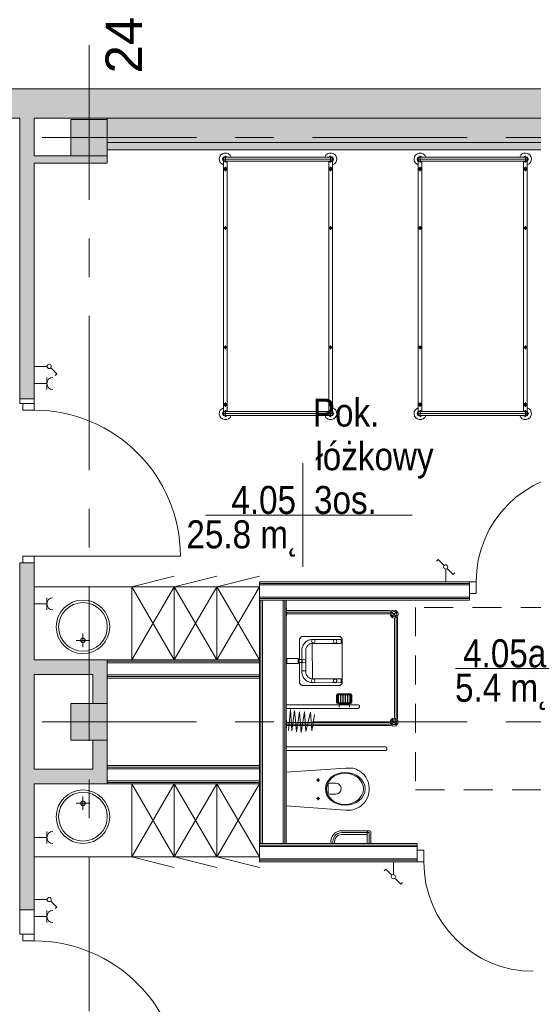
# Model space of a CAD drawing. Header units: centimetres. Extents: x -2424 to 1783, y 5 to 2907.
# Tile 98 of 99: x 530 to 952, y 2096 to 2905. Entities that reach past the tile are written whole.
import ezdxf

# ---------------------------------------------------------------- set-up
doc = ezdxf.new("R2010")
doc.units = ezdxf.units.CM
doc.linetypes.add('Oś', pattern=[222.25, 127, -31.75, 31.75, -31.75])
doc.linetypes.add('Ponad', pattern=[39.688, 23.813, -15.875])
for name, color, linetype, lineweight in [('A-AREA-IDEN', 2, 'Continuous', 13), ('A-DETL-GENF', 92, 'Continuous', 9), ('A-DETL-MEDM', 33, 'Continuous', 13), ('A-DOOR', 31, 'Continuous', 13), ('A-FLOR-OVHD', 1, 'Ponad', 9), ('A-WALL', 113, 'Continuous', 13), ('A-WALL-FNSH', 113, 'Continuous', 13), ('E-ELEC-EQPM', 71, 'Continuous', 9), ('I-FURN', 30, 'Continuous', 9), ('P-SANR-FIXT', 6, 'Continuous', 9), ('S-COLS', 52, 'Continuous', 13), ('S-GRID', 1, 'Continuous', 13), ('S-GRID-IDEN', 1, 'Continuous', 13)]:
    doc.layers.add(name, color=color, linetype=linetype, lineweight=lineweight)
doc.layers.add('A-WALL-PATT', color=111, linetype='Continuous', lineweight=13, plot=False)
doc.styles.add('Arial_11', font='arial.ttf', dxfattribs={"width": 0.85, "height": 23})
doc.styles.add('Arial_7', font='arial.ttf', dxfattribs={"height": 30})

msp = doc.modelspace()

# ---------------------------------------------------------------- hatches: boundary and pattern name
at = {"layer": 'S-COLS', "lineweight": 9}
for points in [[(602.38, 2793.33), (602.38, 2823.33), (572.38, 2823.33), (572.38, 2793.33)], [(602.38, 2313.33), (602.38, 2343.33), (572.38, 2343.33), (572.38, 2313.33)]]:
    msp.add_hatch(color=251, dxfattribs=at).paths.add_polyline_path(points, flags=0)

# ---------------------------------------------------------------- linework, layer by layer
at = {"layer": 'A-AREA-IDEN', "color": 251, "lineweight": 9}
for p, q in [((762.93, 2540.75), (762.93, 2498.25)), ((772.69, 2498.25), (682.93, 2498.25)), ((682.93, 2498.25), (852.93, 2498.25)), ((762.93, 2498.25), (762.93, 2455.75)), ((978.24, 2372.23), (888.48, 2372.23))]:
    msp.add_line(p, q, dxfattribs=at)
at = {"layer": 'A-DETL-GENF', "color": 251, "lineweight": 9}
for p, q in [((542.38, 2589.83), (532.88, 2589.83)), ((532.88, 2589.83), (532.88, 2584.33)), ((542.38, 2584.33), (542.38, 2589.83)), ((532.88, 2584.33), (542.38, 2584.33)), ((542.38, 2464.33), (532.88, 2464.33)), ((532.88, 2464.33), (532.88, 2458.83)), ((542.38, 2458.83), (542.38, 2464.33)), ((532.88, 2458.83), (542.38, 2458.83)), ((899.88, 2443.33), (899.88, 2433.83)), ((905.38, 2443.33), (899.88, 2443.33)), ((905.38, 2433.83), (905.38, 2443.33)), ((899.88, 2433.83), (905.38, 2433.83)), ((856.88, 2222.83), (862.38, 2222.83)), ((856.88, 2213.33), (856.88, 2222.83)), ((862.38, 2222.83), (862.38, 2213.33)), ((862.38, 2213.33), (856.88, 2213.33)), ((542.38, 2153.83), (532.88, 2153.83)), ((532.88, 2153.83), (532.88, 2148.33)), ((542.38, 2148.33), (542.38, 2153.83)), ((532.88, 2148.33), (542.38, 2148.33))]:
    msp.add_line(p, q, dxfattribs=at)
at = {"layer": 'A-DETL-MEDM', "color": 251, "lineweight": 9}
for p, q in [((542.38, 2589.83), (532.88, 2589.83)), ((532.88, 2589.83), (532.88, 2584.33)), ((542.38, 2584.33), (542.38, 2589.83)), ((532.88, 2584.33), (542.38, 2584.33)), ((532.88, 2464.33), (542.38, 2464.33)), ((532.88, 2458.83), (532.88, 2464.33)), ((542.38, 2464.33), (542.38, 2458.83)), ((542.38, 2458.83), (532.88, 2458.83)), ((905.38, 2443.33), (899.88, 2443.33)), ((899.88, 2443.33), (899.88, 2433.83)), ((905.38, 2433.83), (905.38, 2443.33)), ((899.88, 2433.83), (905.38, 2433.83)), ((856.88, 2213.33), (856.88, 2222.83)), ((856.88, 2222.83), (862.38, 2222.83)), ((862.38, 2222.83), (862.38, 2213.33)), ((862.38, 2213.33), (856.88, 2213.33)), ((542.38, 2153.83), (532.88, 2153.83)), ((532.88, 2153.83), (532.88, 2148.33)), ((542.38, 2148.33), (542.38, 2153.83)), ((532.88, 2148.33), (542.38, 2148.33))]:
    msp.add_line(p, q, dxfattribs=at)
at = {"layer": 'A-DOOR', "color": 251, "lineweight": 9}
msp.add_line((542.38, 2464.33), (662.38, 2464.33), dxfattribs=at)
for centre, radius, start, end in [((542.38, 2464.33), 120, 0, 90), ((995.38, 2443.33), 90, 90, 180), ((952.38, 2213.33), 90, 180, 270), ((542.38, 2028.33), 120, 0, 90)]:
    msp.add_arc(centre, radius, start, end, dxfattribs=at)
at = {"layer": 'A-FLOR-OVHD', "color": 251, "lineweight": 9}
for p, q in [((1005.64, 2422.38), (855.64, 2422.38)), ((855.64, 2422.38), (855.64, 2272.38)), ((855.64, 2272.38), (1005.64, 2272.38))]:
    msp.add_line(p, q, dxfattribs=at)
at = {"layer": 'A-WALL', "color": 251, "lineweight": 9}
for p, q in [((1227.38, 2848.33), (-332.62, 2848.33)), ((507.38, 2824.33), (530.38, 2824.33)), ((530.38, 2593.83), (530.38, 2824.33)), ((542.38, 2793.33), (542.38, 2824.33)), ((1203.38, 2824.33), (542.38, 2824.33)), ((602.38, 2824.33), (602.38, 2823.33)), ((602.38, 2804.33), (1172.38, 2804.33)), ((572.38, 2793.33), (542.38, 2793.33)), ((602.38, 2798.33), (1172.38, 2798.33)), ((602.38, 2787.33), (602.38, 2793.33)), ((542.38, 2593.83), (542.38, 2787.33)), ((542.38, 2787.33), (602.38, 2787.33)), ((530.38, 2593.83), (542.38, 2593.83)), ((530.38, 2593.83), (530.38, 2589.83)), ((530.38, 2589.83), (532.88, 2589.83)), ((542.38, 2589.83), (542.38, 2593.83)), ((530.38, 2458.83), (530.38, 2173.83)), ((532.88, 2458.83), (530.38, 2458.83)), ((542.38, 2379.33), (542.38, 2458.83)), ((899.88, 2442.08), (727.38, 2442.08)), ((727.38, 2440.83), (727.38, 2430.83)), ((899.88, 2440.83), (727.38, 2440.83)), ((899.88, 2430.83), (727.38, 2430.83)), ((899.88, 2429.58), (727.38, 2429.58)), ((728.63, 2228.33), (728.63, 2428.33)), ((746.88, 2428.33), (729.88, 2428.33)), ((729.88, 2228.33), (729.88, 2428.33)), ((746.88, 2228.33), (746.88, 2428.33)), ((748.13, 2228.33), (748.13, 2428.33)), ((899.88, 2430.83), (899.88, 2433.83)), ((602.38, 2379.33), (542.38, 2379.33)), ((602.38, 2343.33), (602.38, 2379.33)), ((727.38, 2378.08), (602.38, 2378.08)), ((602.38, 2376.83), (602.38, 2366.83)), ((727.38, 2376.83), (602.38, 2376.83)), ((727.38, 2366.83), (727.38, 2376.83)), ((542.38, 2289.33), (542.38, 2367.33)), ((542.38, 2367.33), (590.38, 2367.33)), ((590.38, 2367.33), (590.38, 2343.33)), ((727.38, 2366.83), (602.38, 2366.83)), ((727.38, 2365.58), (602.38, 2365.58)), ((590.38, 2313.33), (590.38, 2289.33)), ((602.38, 2277.33), (602.38, 2313.33)), ((727.38, 2291.08), (602.38, 2291.08)), ((602.38, 2289.83), (602.38, 2279.83)), ((727.38, 2289.83), (602.38, 2289.83)), ((727.38, 2279.83), (727.38, 2289.83)), ((590.38, 2289.33), (542.38, 2289.33)), ((542.38, 2173.83), (542.38, 2277.33)), ((542.38, 2277.33), (602.38, 2277.33)), ((727.38, 2279.83), (602.38, 2279.83)), ((727.38, 2278.58), (602.38, 2278.58)), ((727.38, 2227.08), (856.88, 2227.08)), ((727.38, 2225.83), (727.38, 2215.83)), ((727.38, 2225.83), (856.88, 2225.83)), ((729.88, 2228.33), (746.88, 2228.33)), ((856.88, 2222.83), (856.88, 2225.83)), ((727.38, 2215.83), (856.88, 2215.83)), ((727.38, 2214.58), (856.88, 2214.58)), ((530.38, 2173.83), (542.38, 2173.83)), ((530.38, 2173.83), (530.38, 2153.83)), ((542.38, 2153.83), (542.38, 2173.83)), ((530.38, 2153.83), (532.88, 2153.83))]:
    msp.add_line(p, q, dxfattribs=at)
at = {"layer": 'A-WALL-FNSH', "color": 251, "lineweight": 9}
for p, q in [((899.88, 2443.33), (727.38, 2443.33)), ((727.38, 2443.33), (727.38, 2440.83)), ((727.38, 2430.83), (727.38, 2225.83)), ((729.88, 2428.33), (727.38, 2428.33)), ((746.88, 2428.33), (899.88, 2428.33)), ((749.38, 2228.33), (749.38, 2428.33)), ((899.88, 2428.33), (899.88, 2430.83)), ((727.38, 2379.33), (602.38, 2379.33)), ((602.38, 2379.33), (602.38, 2376.83)), ((602.38, 2366.83), (602.38, 2364.33)), ((602.38, 2364.33), (727.38, 2364.33)), ((727.38, 2292.33), (602.38, 2292.33)), ((602.38, 2277.33), (727.38, 2277.33)), ((727.38, 2228.33), (856.88, 2228.33)), ((856.88, 2225.83), (856.88, 2228.33)), ((727.38, 2215.83), (727.38, 2213.33)), ((727.38, 2213.33), (856.88, 2213.33))]:
    msp.add_line(p, q, dxfattribs=at)
at = {"layer": 'A-WALL-PATT', "color": 251, "linetype": 'Continuous', "lineweight": 9, "extrusion": (0, 0, -1)}
for points in [[(-507.38, 2824.33), (-542.38, 2848.33), (-507.38, 2848.33)], [(-542.38, 2848.33), (-507.38, 2824.33), (-530.38, 2824.33)], [(-542.38, 2848.33), (-530.38, 2824.33), (-542.38, 2824.33)], [(-542.38, 2824.33), (-1227.38, 2848.33), (-542.38, 2848.33)], [(-1227.38, 2848.33), (-542.38, 2824.33), (-736.45, 2824.33)], [(-1227.38, 2848.33), (-736.45, 2824.33), (-1203.38, 2824.33)], [(-530.38, 2815.31), (-542.38, 2811.56), (-530.38, 2824.33)], [(-530.38, 2824.33), (-542.38, 2811.56), (-542.38, 2824.33)], [(-602.38, 2804.33), (-1172.38, 2824.33), (-602.38, 2824.33)], [(-1172.38, 2824.33), (-602.38, 2804.33), (-736.45, 2804.33)], [(-1172.38, 2824.33), (-736.45, 2804.33), (-1172.38, 2804.33)], [(-542.38, 2811.56), (-530.38, 2815.31), (-530.38, 2811.56)], [(-530.38, 2593.83), (-542.38, 2811.56), (-530.38, 2811.56)], [(-542.38, 2811.56), (-530.38, 2593.83), (-542.38, 2593.83)], [(-736.45, 2798.33), (-602.38, 2804.33), (-602.38, 2798.33)], [(-602.38, 2804.33), (-736.45, 2798.33), (-1172.38, 2804.33)], [(-1172.38, 2804.33), (-736.45, 2798.33), (-1172.38, 2798.33)], [(-572.38, 2787.33), (-542.38, 2793.33), (-542.38, 2787.33)], [(-542.38, 2793.33), (-572.38, 2787.33), (-602.38, 2793.33)], [(-602.38, 2793.33), (-572.38, 2787.33), (-602.38, 2787.33)], [(-530.38, 2173.83), (-542.38, 2458.83), (-530.38, 2458.83)], [(-542.38, 2458.83), (-530.38, 2173.83), (-542.38, 2173.83)], [(-542.38, 2367.33), (-602.38, 2379.33), (-542.38, 2379.33)], [(-602.38, 2379.33), (-542.38, 2367.33), (-590.38, 2367.33)], [(-602.38, 2379.33), (-590.38, 2367.33), (-602.38, 2367.33)], [(-590.38, 2343.33), (-602.38, 2367.33), (-590.38, 2367.33)], [(-602.38, 2367.33), (-590.38, 2343.33), (-602.38, 2343.33)], [(-602.38, 2277.33), (-590.38, 2313.33), (-590.38, 2277.33)], [(-590.38, 2313.33), (-602.38, 2277.33), (-602.38, 2313.33)], [(-590.38, 2277.33), (-542.38, 2289.33), (-542.38, 2277.33)], [(-542.38, 2289.33), (-590.38, 2277.33), (-590.38, 2289.33)]]:
    msp.add_solid(points, dxfattribs=at)
at = {"layer": 'E-ELEC-EQPM', "color": 251, "lineweight": 9}
for p, q in [((552.88, 2620.33), (542.38, 2620.33)), ((555.86, 2619.09), (560.81, 2614.15)), ((560.81, 2614.15), (559.49, 2612.83)), ((552.71, 2606.33), (542.38, 2606.33)), ((552.71, 2601.33), (552.71, 2611.33)), ((874.2, 2461.75), (872.89, 2460.44)), ((879.14, 2456.81), (874.2, 2461.75)), ((880.38, 2453.83), (880.38, 2443.33)), ((881.61, 2454.34), (886.56, 2449.39)), ((886.56, 2449.39), (887.87, 2450.7)), ((552.71, 2430.33), (552.71, 2420.33)), ((552.71, 2425.33), (542.38, 2425.33)), ((552.71, 2233.33), (542.38, 2233.33)), ((552.71, 2238.33), (552.71, 2228.33)), ((837.38, 2202.83), (837.38, 2213.33)), ((831.2, 2207.26), (829.89, 2205.95)), ((836.14, 2202.31), (831.2, 2207.26)), ((838.61, 2199.84), (843.56, 2194.9)), ((843.56, 2194.9), (844.87, 2196.21)), ((552.88, 2182.33), (542.38, 2182.33)), ((555.86, 2181.09), (560.81, 2176.15)), ((560.81, 2176.15), (559.49, 2174.83)), ((552.71, 2168.33), (542.38, 2168.33)), ((552.71, 2163.33), (552.71, 2173.33))]:
    msp.add_line(p, q, dxfattribs=at)
for centre in [(554.62, 2620.33), (880.38, 2455.57), (837.38, 2201.08), (554.62, 2182.33)]:
    msp.add_circle(centre, 1.75, dxfattribs=at)
for centre in [(557.71, 2606.33), (557.71, 2425.33), (557.71, 2233.33), (557.71, 2168.33)]:
    msp.add_arc(centre, 5, 90, 270, dxfattribs=at)
at = {"layer": 'I-FURN', "color": 251, "lineweight": 9}
for p, q in [((699.38, 2787.9), (699.38, 2793.35)), ((785.88, 2792.33), (699.38, 2792.33)), ((785.88, 2787.9), (785.88, 2793.35)), ((859.38, 2787.9), (859.38, 2793.35)), ((945.88, 2792.33), (859.38, 2792.33)), ((945.88, 2787.9), (945.88, 2793.35)), ((788.6, 2790.63), (696.65, 2790.63)), ((697.88, 2788.98), (697.88, 2583.27)), ((785.88, 2788.93), (699.38, 2788.93)), ((699.38, 2780.73), (699.38, 2784.23)), ((700.88, 2583.27), (700.88, 2788.93)), ((784.38, 2583.33), (784.38, 2788.98)), ((785.88, 2780.73), (785.88, 2784.23)), ((787.38, 2788.98), (787.38, 2583.27)), ((948.6, 2790.63), (856.65, 2790.63)), ((857.88, 2788.98), (857.88, 2583.27)), ((945.88, 2788.93), (859.38, 2788.93)), ((859.38, 2780.73), (859.38, 2784.23)), ((860.88, 2583.27), (860.88, 2788.93)), ((944.38, 2583.33), (944.38, 2788.98)), ((945.88, 2780.73), (945.88, 2784.23)), ((947.38, 2788.98), (947.38, 2583.27)), ((697.63, 2782.48), (701.13, 2782.48)), ((787.63, 2782.48), (784.13, 2782.48)), ((857.63, 2782.48), (861.13, 2782.48)), ((947.63, 2782.48), (944.13, 2782.48)), ((699.38, 2735.57), (699.38, 2732.57)), ((785.88, 2735.57), (785.88, 2732.57)), ((859.38, 2735.57), (859.38, 2732.57)), ((945.88, 2735.57), (945.88, 2732.57)), ((697.88, 2734.07), (700.88, 2734.07)), ((787.38, 2734.07), (784.38, 2734.07)), ((857.88, 2734.07), (860.88, 2734.07)), ((947.38, 2734.07), (944.38, 2734.07)), ((699.38, 2637.57), (699.38, 2634.57)), ((785.88, 2637.57), (785.88, 2634.57)), ((859.38, 2637.57), (859.38, 2634.57)), ((945.88, 2637.57), (945.88, 2634.57)), ((697.88, 2636.07), (700.88, 2636.07)), ((787.38, 2636.07), (784.38, 2636.07)), ((857.88, 2636.07), (860.88, 2636.07)), ((947.38, 2636.07), (944.38, 2636.07)), ((697.63, 2588.95), (701.13, 2588.95)), ((699.38, 2590.7), (699.38, 2587.2)), ((787.63, 2588.95), (784.13, 2588.95)), ((785.88, 2590.7), (785.88, 2587.2)), ((857.63, 2588.95), (861.13, 2588.95)), ((859.38, 2590.7), (859.38, 2587.2)), ((947.63, 2588.95), (944.13, 2588.95)), ((945.88, 2590.7), (945.88, 2587.2)), ((696.65, 2581.63), (788.6, 2581.63)), ((699.38, 2584.35), (699.38, 2578.9)), ((785.88, 2583.33), (699.38, 2583.33)), ((785.88, 2584.35), (785.88, 2578.9)), ((856.65, 2581.63), (948.6, 2581.63)), ((859.38, 2584.35), (859.38, 2578.9)), ((945.88, 2583.33), (859.38, 2583.33)), ((945.88, 2584.35), (945.88, 2578.9)), ((785.88, 2579.93), (699.38, 2579.93)), ((945.88, 2579.93), (859.38, 2579.93)), ((622.38, 2439.33), (657.38, 2447.96)), ((657.38, 2439.33), (692.38, 2447.96)), ((692.38, 2439.33), (727.38, 2447.96)), ((542.38, 2439.33), (622.38, 2439.33)), ((657.38, 2379.33), (622.38, 2439.33)), ((657.38, 2439.33), (622.38, 2379.33)), ((622.38, 2439.33), (657.38, 2439.33)), ((622.38, 2379.33), (622.38, 2439.33)), ((622.38, 2439.33), (622.38, 2379.33)), ((692.38, 2379.33), (657.38, 2439.33)), ((692.38, 2439.33), (657.38, 2379.33)), ((657.38, 2439.33), (692.38, 2439.33)), ((657.38, 2379.33), (657.38, 2439.33)), ((657.38, 2439.33), (657.38, 2379.33)), ((727.38, 2379.33), (692.38, 2439.33)), ((727.38, 2439.33), (692.38, 2379.33)), ((692.38, 2439.33), (727.38, 2439.33)), ((692.38, 2379.33), (692.38, 2439.33)), ((692.38, 2439.33), (692.38, 2379.33)), ((657.38, 2277.33), (622.38, 2217.33)), ((657.38, 2217.33), (622.38, 2277.33)), ((622.38, 2277.33), (622.38, 2217.33)), ((622.38, 2217.33), (622.38, 2277.33)), ((692.38, 2277.33), (657.38, 2217.33)), ((692.38, 2217.33), (657.38, 2277.33)), ((657.38, 2277.33), (657.38, 2217.33)), ((657.38, 2217.33), (657.38, 2277.33)), ((727.38, 2277.33), (692.38, 2217.33)), ((727.38, 2217.33), (692.38, 2277.33)), ((692.38, 2277.33), (692.38, 2217.33)), ((692.38, 2217.33), (692.38, 2277.33)), ((542.38, 2217.33), (622.38, 2217.33)), ((622.38, 2217.33), (657.38, 2208.69)), ((622.38, 2217.33), (657.38, 2217.33)), ((657.38, 2217.33), (692.38, 2208.69)), ((657.38, 2217.33), (692.38, 2217.33)), ((692.38, 2217.33), (727.38, 2208.69)), ((692.38, 2217.33), (727.38, 2217.33))]:
    msp.add_line(p, q, dxfattribs=at)
for centre, radius in [((699.38, 2782.48), 1.25), ((699.38, 2782.48), 0.8), ((785.88, 2782.48), 1.25), ((785.88, 2782.48), 0.8), ((859.38, 2782.48), 1.25), ((859.38, 2782.48), 0.8), ((945.88, 2782.48), 1.25), ((945.88, 2782.48), 0.8), ((699.38, 2734.07), 1), ((785.88, 2734.07), 1), ((859.38, 2734.07), 1), ((945.88, 2734.07), 1), ((699.38, 2636.07), 1), ((785.88, 2636.07), 1), ((859.38, 2636.07), 1), ((945.88, 2636.07), 1), ((699.38, 2588.95), 1.25), ((699.38, 2588.95), 0.8), ((785.88, 2588.95), 1.25), ((785.88, 2588.95), 0.8), ((859.38, 2588.95), 1.25), ((859.38, 2588.95), 0.8), ((945.88, 2588.95), 1.25), ((945.88, 2588.95), 0.8)]:
    msp.add_circle(centre, radius, dxfattribs=at)
for centre, radius, start, end in [((699.38, 2790.63), 5, 19.87687, 252.5424), ((699.38, 2790.63), 2.23, 49.8221, 310.1779), ((699.38, 2790.63), 1.93, 62.02067, 297.97933), ((699.38, 2790.63), 1.7, 90, 270), ((785.88, 2790.63), 5, 287.4576, 160.12313), ((785.88, 2790.63), 2.23, 227.61126, 130.1779), ((785.88, 2790.63), 1.93, 242.02067, 117.97933), ((785.88, 2790.63), 1.7, 270, 90), ((859.38, 2790.63), 5, 19.87687, 252.5424), ((859.38, 2790.63), 2.23, 49.8221, 310.1779), ((859.38, 2790.63), 1.93, 62.02067, 297.97933), ((859.38, 2790.63), 1.7, 90, 270), ((945.88, 2790.63), 5, 287.4576, 160.12313), ((945.88, 2790.63), 2.23, 227.61126, 130.1779), ((945.88, 2790.63), 1.93, 242.02067, 117.97933), ((945.88, 2790.63), 1.7, 270, 90), ((699.38, 2581.63), 5, 107.4576, 340.12313), ((699.38, 2581.63), 2.23, 49.8221, 310.1779), ((699.38, 2581.63), 1.93, 62.02067, 297.97933), ((699.38, 2581.63), 1.7, 90, 270), ((785.88, 2581.63), 5, 199.87687, 72.5424), ((785.88, 2581.63), 2.23, 229.8221, 130.1779), ((785.88, 2581.63), 1.93, 242.02067, 117.97933), ((785.88, 2581.63), 1.7, 270, 90), ((859.38, 2581.63), 5, 107.4576, 340.12313), ((859.38, 2581.63), 2.23, 49.8221, 310.1779), ((859.38, 2581.63), 1.93, 62.02067, 297.97933), ((859.38, 2581.63), 1.7, 90, 270), ((945.88, 2581.63), 5, 199.87687, 72.5424), ((945.88, 2581.63), 2.23, 229.8221, 130.1779), ((945.88, 2581.63), 1.93, 242.02067, 117.97933), ((945.88, 2581.63), 1.7, 270, 90)]:
    msp.add_arc(centre, radius, start, end, dxfattribs=at)
at = {"layer": 'P-SANR-FIXT', "color": 251, "lineweight": 9}
for p, q in [((749.38, 2421.68), (749.68, 2421.68)), ((749.68, 2421.68), (749.68, 2415.18)), ((749.68, 2419.68), (834.18, 2419.68)), ((835.63, 2414.38), (840.51, 2419.26)), ((749.38, 2418.43), (834.38, 2418.43)), ((749.68, 2415.18), (749.38, 2415.18)), ((749.68, 2417.18), (834.18, 2417.18)), ((838.43, 2412.93), (838.43, 2332.02)), ((839.68, 2332.02), (839.68, 2412.93)), ((840.93, 2412.93), (840.93, 2332.02)), ((587.88, 2395.26), (576.88, 2395.26)), ((582.38, 2389.76), (582.38, 2400.76)), ((760.41, 2396.44), (760.25, 2395.96)), ((760.25, 2395.96), (760.25, 2380.55)), ((760.32, 2396.19), (760.27, 2395.93)), ((760.52, 2396.7), (760.41, 2396.44)), ((760.65, 2396.95), (760.52, 2396.7)), ((760.81, 2397.19), (760.65, 2396.95)), ((761, 2397.42), (760.81, 2397.19)), ((761.2, 2397.64), (761, 2397.42)), ((761.42, 2397.84), (761.2, 2397.64)), ((761.65, 2398.02), (761.42, 2397.84)), ((761.9, 2398.18), (761.65, 2398.02)), ((762.15, 2398.32), (761.9, 2398.18)), ((762.42, 2398.43), (762.15, 2398.32)), ((762.68, 2398.51), (762.42, 2398.43)), ((762.96, 2398.56), (762.68, 2398.51)), ((763.23, 2398.56), (762.96, 2398.56)), ((792.76, 2398.56), (763.23, 2398.56)), ((766.83, 2394.92), (766.11, 2394.48)), ((767.59, 2395.29), (766.83, 2394.92)), ((768.39, 2395.58), (767.59, 2395.29)), ((769.22, 2395.79), (768.39, 2395.58)), ((770.09, 2395.93), (769.22, 2395.79)), ((770.97, 2395.97), (770.09, 2395.93)), ((771, 2395.89), (794.4, 2395.89)), ((793.04, 2398.51), (792.76, 2398.56)), ((793.32, 2398.44), (793.04, 2398.51)), ((793.59, 2398.33), (793.32, 2398.44)), ((793.84, 2398.2), (793.59, 2398.33)), ((794.08, 2398.05), (793.84, 2398.2)), ((794.31, 2397.87), (794.08, 2398.05)), ((794.52, 2397.68), (794.31, 2397.87)), ((794.4, 2392.75), (794.4, 2395.89)), ((794.71, 2397.47), (794.52, 2397.68)), ((794.88, 2397.24), (794.71, 2397.47)), ((795.03, 2397), (794.88, 2397.24)), ((795.16, 2396.74), (795.03, 2397)), ((795.26, 2396.48), (795.16, 2396.74)), ((795.34, 2396.21), (795.26, 2396.48)), ((795.38, 2395.93), (795.34, 2396.21)), ((795.38, 2395.65), (795.38, 2395.93)), ((795.38, 2360.69), (795.38, 2395.65)), ((762.32, 2388.16), (762.27, 2369.6)), ((762.45, 2389.02), (762.32, 2388.16)), ((762.66, 2389.85), (762.45, 2389.02)), ((762.96, 2390.65), (762.66, 2389.85)), ((763.32, 2391.41), (762.96, 2390.65)), ((763.76, 2392.13), (763.32, 2391.41)), ((764.26, 2392.8), (763.76, 2392.13)), ((764.82, 2393.42), (764.26, 2392.8)), ((765.44, 2393.98), (764.82, 2393.42)), ((766.11, 2394.48), (765.44, 2393.98)), ((765.49, 2387.2), (765.52, 2387.76)), ((765.49, 2369.6), (765.49, 2387.2)), ((765.52, 2387.76), (765.6, 2388.31)), ((765.6, 2388.31), (765.74, 2388.84)), ((765.74, 2388.84), (765.93, 2389.35)), ((765.93, 2389.35), (766.16, 2389.84)), ((766.16, 2389.84), (766.44, 2390.29)), ((766.44, 2390.29), (766.76, 2390.72)), ((766.76, 2390.72), (767.12, 2391.11)), ((767.12, 2391.11), (767.51, 2391.47)), ((767.51, 2391.47), (767.94, 2391.79)), ((767.94, 2391.79), (768.4, 2392.07)), ((768.4, 2392.07), (768.88, 2392.3)), ((768.88, 2392.3), (769.39, 2392.49)), ((769.39, 2392.49), (769.92, 2392.62)), ((769.92, 2392.62), (770.47, 2392.71)), ((770.81, 2392.75), (771, 2363.68)), ((794.4, 2392.75), (770.81, 2392.75)), ((749.89, 2380.27), (749.89, 2376.36)), ((749.89, 2380.27), (759.17, 2380.27)), ((759.17, 2376.36), (759.17, 2380.27)), ((759.92, 2380.27), (759.89, 2376.37)), ((760.05, 2379.62), (760.05, 2377.02)), ((762.32, 2379.62), (760.05, 2379.62)), ((762.32, 2377.02), (762.32, 2379.62)), ((749.89, 2376.36), (759.17, 2376.36)), ((760.05, 2377.02), (762.32, 2377.02)), ((760.25, 2376.15), (760.25, 2360.98)), ((762.27, 2370.23), (765.49, 2370.23)), ((762.32, 2368.27), (762.27, 2370.23)), ((762.45, 2367.41), (762.32, 2368.27)), ((762.66, 2366.57), (762.45, 2367.41)), ((762.96, 2365.77), (762.66, 2366.57)), ((763.32, 2365.01), (762.96, 2365.77)), ((763.76, 2364.3), (763.32, 2365.01)), ((764.26, 2363.63), (763.76, 2364.3)), ((764.82, 2363.01), (764.26, 2363.63)), ((765.44, 2362.45), (764.82, 2363.01)), ((766.11, 2361.95), (765.44, 2362.45)), ((765.49, 2370.23), (765.49, 2369.23)), ((765.49, 2369.23), (765.52, 2368.66)), ((765.52, 2368.66), (765.6, 2368.11)), ((765.6, 2368.11), (765.74, 2367.58)), ((765.74, 2367.58), (765.93, 2367.07)), ((765.93, 2367.07), (766.16, 2366.59)), ((766.16, 2366.59), (766.44, 2366.13)), ((766.44, 2366.13), (766.76, 2365.7)), ((766.76, 2365.7), (767.12, 2365.31)), ((767.12, 2365.31), (767.51, 2364.95)), ((767.51, 2364.95), (767.94, 2364.63)), ((767.94, 2364.63), (768.4, 2364.35)), ((768.4, 2364.35), (768.88, 2364.12)), ((768.88, 2364.12), (769.39, 2363.93)), ((769.39, 2363.93), (769.92, 2363.8)), ((769.92, 2363.8), (770.47, 2363.71)), ((771, 2363.68), (794.4, 2363.68)), ((788.09, 2362.34), (788.07, 2362.2)), ((788.12, 2362.48), (788.09, 2362.34)), ((788.17, 2362.62), (788.12, 2362.48)), ((788.23, 2362.74), (788.17, 2362.62)), ((788.31, 2362.86), (788.23, 2362.74)), ((788.39, 2362.98), (788.31, 2362.86)), ((788.49, 2363.08), (788.39, 2362.98)), ((788.59, 2363.18), (788.49, 2363.08)), ((788.7, 2363.26), (788.59, 2363.18)), ((788.82, 2363.33), (788.7, 2363.26)), ((788.95, 2363.4), (788.82, 2363.33)), ((789.09, 2363.45), (788.95, 2363.4)), ((789.23, 2363.48), (789.09, 2363.45)), ((789.37, 2363.5), (789.23, 2363.48)), ((789.52, 2363.51), (789.37, 2363.5)), ((789.67, 2363.5), (789.52, 2363.51)), ((789.82, 2363.48), (789.67, 2363.5)), ((789.96, 2363.45), (789.82, 2363.48)), ((790.09, 2363.4), (789.96, 2363.45)), ((790.22, 2363.33), (790.09, 2363.4)), ((790.34, 2363.26), (790.22, 2363.33)), ((790.45, 2363.18), (790.34, 2363.26)), ((790.56, 2363.08), (790.45, 2363.18)), ((790.65, 2362.98), (790.56, 2363.08)), ((790.74, 2362.86), (790.65, 2362.98)), ((790.81, 2362.74), (790.74, 2362.86)), ((790.87, 2362.62), (790.81, 2362.74)), ((790.92, 2362.48), (790.87, 2362.62)), ((790.96, 2362.34), (790.92, 2362.48)), ((790.98, 2362.2), (790.96, 2362.34)), ((790.99, 2362.05), (790.98, 2362.2)), ((794.4, 2363.68), (794.4, 2360.53)), ((760.25, 2360.98), (760.27, 2360.71)), ((760.27, 2360.71), (760.32, 2360.44)), ((760.32, 2360.44), (760.4, 2360.17)), ((760.4, 2360.17), (760.51, 2359.91)), ((760.51, 2359.91), (760.65, 2359.66)), ((760.65, 2359.66), (760.81, 2359.41)), ((760.81, 2359.41), (760.99, 2359.19)), ((760.99, 2359.19), (761.18, 2358.97)), ((761.18, 2358.97), (761.4, 2358.78)), ((761.4, 2358.78), (761.63, 2358.6)), ((761.63, 2358.6), (761.87, 2358.45)), ((761.87, 2358.45), (762.13, 2358.31)), ((762.13, 2358.31), (762.39, 2358.21)), ((762.39, 2358.21), (762.65, 2358.13)), ((762.65, 2358.13), (762.93, 2358.08)), ((762.93, 2358.08), (792.46, 2358.08)), ((766.83, 2361.51), (766.11, 2361.95)), ((767.59, 2361.14), (766.83, 2361.51)), ((768.39, 2360.85), (767.59, 2361.14)), ((769.22, 2360.63), (768.39, 2360.85)), ((770.09, 2360.5), (769.22, 2360.63)), ((770.97, 2360.46), (770.09, 2360.5)), ((794.4, 2360.53), (770.97, 2360.46)), ((788.06, 2362.05), (788.07, 2361.9)), ((788.07, 2361.9), (788.09, 2361.75)), ((788.09, 2361.75), (788.12, 2361.61)), ((788.12, 2361.61), (788.17, 2361.48)), ((788.17, 2361.48), (788.23, 2361.35)), ((788.23, 2361.35), (788.31, 2361.23)), ((788.31, 2361.23), (788.39, 2361.12)), ((788.39, 2361.12), (788.49, 2361.01)), ((788.49, 2361.01), (788.59, 2360.92)), ((788.59, 2360.92), (788.7, 2360.83)), ((788.7, 2360.83), (788.82, 2360.76)), ((788.82, 2360.76), (788.95, 2360.7)), ((788.95, 2360.7), (789.09, 2360.65)), ((789.09, 2360.65), (789.23, 2360.61)), ((789.23, 2360.61), (789.37, 2360.59)), ((789.37, 2360.59), (789.52, 2360.58)), ((789.52, 2360.58), (789.67, 2360.59)), ((789.67, 2360.59), (789.82, 2360.61)), ((789.82, 2360.61), (789.96, 2360.65)), ((789.96, 2360.65), (790.09, 2360.7)), ((790.09, 2360.7), (790.22, 2360.76)), ((790.22, 2360.76), (790.34, 2360.83)), ((790.34, 2360.83), (790.45, 2360.92)), ((790.45, 2360.92), (790.56, 2361.01)), ((790.56, 2361.01), (790.65, 2361.12)), ((790.65, 2361.12), (790.74, 2361.23)), ((790.74, 2361.23), (790.81, 2361.35)), ((790.81, 2361.35), (790.87, 2361.48)), ((790.87, 2361.48), (790.92, 2361.61)), ((790.92, 2361.61), (790.96, 2361.75)), ((790.96, 2361.75), (790.98, 2361.9)), ((790.98, 2361.9), (790.99, 2362.05)), ((792.46, 2358.08), (792.74, 2358.08)), ((792.74, 2358.08), (793.02, 2358.13)), ((793.02, 2358.13), (793.29, 2358.2)), ((793.29, 2358.2), (793.55, 2358.3)), ((793.55, 2358.3), (793.81, 2358.43)), ((793.81, 2358.43), (794.05, 2358.58)), ((794.05, 2358.58), (794.28, 2358.75)), ((794.28, 2358.75), (794.49, 2358.94)), ((794.49, 2358.94), (794.69, 2359.15)), ((794.69, 2359.15), (794.86, 2359.38)), ((794.86, 2359.38), (795.02, 2359.62)), ((795.02, 2359.62), (795.15, 2359.88)), ((795.15, 2359.88), (795.26, 2360.14)), ((795.26, 2360.14), (795.33, 2360.41)), ((795.33, 2360.41), (795.38, 2360.69)), ((790.68, 2344.51), (790.68, 2350.11)), ((790.98, 2344.51), (790.98, 2350.11)), ((791.28, 2344.51), (791.28, 2350.11)), ((791.78, 2351.21), (802.18, 2351.21)), ((791.78, 2350.91), (802.18, 2350.91)), ((791.78, 2350.61), (802.18, 2350.61)), ((792.08, 2344.01), (792.08, 2350.61)), ((792.38, 2344.01), (792.38, 2350.61)), ((793.98, 2344.01), (793.98, 2350.61)), ((794.28, 2344.01), (794.28, 2350.61)), ((795.88, 2344.01), (795.88, 2350.61)), ((796.18, 2344.01), (796.18, 2350.61)), ((797.78, 2344.01), (797.78, 2350.61)), ((798.08, 2344.01), (798.08, 2350.61)), ((799.68, 2344.01), (799.68, 2350.61)), ((799.98, 2344.01), (799.98, 2350.61)), ((801.58, 2344.01), (801.58, 2350.61)), ((801.88, 2344.01), (801.88, 2350.61)), ((802.68, 2350.11), (802.68, 2344.51)), ((802.98, 2350.11), (802.98, 2344.51)), ((803.28, 2350.11), (803.28, 2344.51)), ((807.98, 2342.42), (749.58, 2342.42)), ((749.58, 2339.22), (807.98, 2339.22)), ((751.23, 2321.09), (752.77, 2338.45)), ((752.77, 2338.45), (754.04, 2320.84)), ((802.18, 2344.01), (791.78, 2344.01)), ((802.18, 2343.71), (791.78, 2343.71)), ((802.18, 2343.41), (791.78, 2343.41)), ((792.73, 2343.41), (792.73, 2340.41)), ((801.23, 2343.21), (792.73, 2343.21)), ((801.23, 2343.01), (792.73, 2343.01)), ((801.23, 2343.41), (801.23, 2340.41)), ((754.04, 2320.84), (756.09, 2337.69)), ((756.09, 2337.69), (757.88, 2320.07)), ((757.88, 2320.07), (760.18, 2336.41)), ((760.18, 2336.41), (761.71, 2319.56)), ((761.71, 2319.56), (764.52, 2336.41)), ((764.52, 2336.41), (765.54, 2320.33)), ((765.54, 2320.33), (769.37, 2336.16)), ((769.37, 2336.16), (770.39, 2320.84)), ((770.39, 2320.84), (772.69, 2334.37)), ((835.63, 2330.57), (840.51, 2325.69)), ((749.38, 2329.77), (749.68, 2329.77)), ((749.38, 2326.52), (834.18, 2326.52)), ((749.68, 2323.27), (749.38, 2323.27)), ((749.68, 2329.77), (749.68, 2323.27)), ((749.68, 2327.77), (834.18, 2327.77)), ((749.68, 2325.27), (834.18, 2325.27)), ((830.57, 2307.88), (749.38, 2307.88)), ((830.57, 2304.76), (749.38, 2304.76)), ((793.94, 2289.9), (749.38, 2287.08)), ((798.26, 2290.25), (793.94, 2289.9)), ((802.7, 2290.2), (798.26, 2290.25)), ((804.06, 2290.24), (802.7, 2290.2)), ((805.47, 2289.86), (804.06, 2290.24)), ((806.84, 2289.36), (805.47, 2289.86)), ((775.69, 2279.1), (775.69, 2281.92)), ((808.16, 2288.74), (806.84, 2289.36)), ((809.43, 2288.01), (808.16, 2288.74)), ((810.63, 2287.18), (809.43, 2288.01)), ((811.77, 2286.25), (810.63, 2287.18)), ((813.33, 2284.65), (811.77, 2286.25)), ((814.64, 2282.92), (813.33, 2284.65)), ((815.41, 2281.66), (814.64, 2282.92)), ((816.43, 2279.55), (815.41, 2281.66)), ((774.28, 2280.48), (777.07, 2280.48)), ((783.71, 2277.07), (783.71, 2269.76)), ((790.1, 2277.99), (784.98, 2277.99)), ((816.89, 2278.12), (816.43, 2279.55)), ((817.36, 2276.12), (816.89, 2278.12)), ((817.55, 2274.65), (817.36, 2276.12)), ((817.62, 2273.17), (817.55, 2274.65)), ((582.38, 2266.9), (582.38, 2255.9)), ((774.28, 2265.36), (777.07, 2265.36)), ((775.69, 2263.99), (775.69, 2266.81)), ((784.98, 2268.84), (790.1, 2268.84)), ((815.41, 2264.68), (816.43, 2266.8)), ((816.43, 2266.8), (816.89, 2268.23)), ((816.89, 2268.23), (817.36, 2270.23)), ((817.36, 2270.23), (817.55, 2271.69)), ((817.55, 2271.69), (817.62, 2273.17)), ((587.88, 2261.4), (576.88, 2261.4)), ((749.38, 2259.27), (793.93, 2256.11)), ((806.84, 2256.99), (808.16, 2257.6)), ((808.16, 2257.6), (809.43, 2258.33)), ((809.43, 2258.33), (810.63, 2259.16)), ((810.63, 2259.16), (811.77, 2260.09)), ((811.77, 2260.09), (813.33, 2261.7)), ((813.33, 2261.7), (814.64, 2263.42)), ((814.64, 2263.42), (815.41, 2264.68)), ((793.93, 2256.11), (798.26, 2255.8)), ((798.26, 2255.8), (802.7, 2255.85)), ((802.7, 2255.85), (804.06, 2256.1)), ((804.06, 2256.1), (805.47, 2256.48)), ((805.47, 2256.48), (806.84, 2256.99)), ((795.01, 2238.85), (817.43, 2238.85)), ((795.01, 2237.29), (817.43, 2237.29)), ((795.01, 2235.73), (815.87, 2235.73)), ((815.87, 2228.33), (815.87, 2237.29)), ((817.43, 2237.29), (817.43, 2228.33)), ((818.99, 2237.29), (818.99, 2228.33))]:
    msp.add_line(p, q, dxfattribs=at)
for centre, radius in [((582.38, 2406.33), 22), ((582.38, 2406.33), 20), ((838.07, 2416.82), 3.25), ((838.07, 2416.82), 2.1), ((839.55, 2418.31), 0.62), ((836.58, 2415.34), 0.62), ((836.58, 2415.34), 0.32), ((839.55, 2418.31), 0.32), ((582.38, 2395.26), 1.9), ((771.62, 2394.54), 1.5), ((789.55, 2394.41), 1.5), ((763.88, 2378.25), 1.5), ((771.43, 2362.06), 1.5), ((789.62, 2361.98), 1.5), ((838.07, 2328.13), 3.25), ((836.58, 2329.62), 0.62), ((838.07, 2328.13), 2.1), ((836.58, 2329.62), 0.32), ((839.55, 2326.65), 0.62), ((839.55, 2326.65), 0.32), ((775.69, 2280.48), 0.825), ((582.38, 2250.33), 22), ((582.38, 2250.33), 20), ((775.69, 2265.36), 0.825), ((582.38, 2261.4), 1.9)]:
    msp.add_circle(centre, radius, dxfattribs=at)
for centre, radius, start, end in [((834.18, 2412.93), 6.75, 73.50351, 90), ((834.18, 2412.93), 5.5, 0, 90), ((834.18, 2412.93), 4.25, 81.14891, 90), ((834.18, 2412.93), 4.25, 0, 8.85109), ((834.18, 2412.93), 6.75, 0, 16.49649), ((791.78, 2350.11), 1.1, 90, 180), ((791.78, 2350.11), 0.8, 90, 180), ((791.78, 2350.11), 0.5, 90, 180), ((802.18, 2350.11), 1.1, 0, 90), ((802.18, 2350.11), 0.8, 0, 90), ((802.18, 2350.11), 0.5, 0, 90), ((791.78, 2344.51), 1.1, 180, 270), ((791.78, 2344.51), 0.8, 180, 270), ((791.78, 2344.51), 0.5, 180, 270), ((802.18, 2344.51), 0.5, 270, 0), ((802.18, 2344.51), 0.8, 270, 0), ((802.18, 2344.51), 1.1, 270, 0), ((807.98, 2340.82), 1.6, 270, 90), ((834.18, 2332.02), 5.5, 270, 0), ((834.18, 2332.02), 4.25, 351.14891, 0), ((834.18, 2332.02), 6.75, 343.50351, 0), ((834.18, 2332.02), 4.25, 270, 278.85109), ((834.18, 2332.02), 6.75, 270, 286.49649), ((830.57, 2306.32), 1.56, 270, 90), ((784.86, 2276.82), 1.17, 84.11014, 167.76605), ((789.88, 2273.42), 4.58, 272.80221, 87.19779), ((784.86, 2270.01), 1.17, 192.23395, 275.88986), ((795.01, 2229.88), 8.97, 90, 189.99957), ((795.01, 2229.88), 7.41, 90, 192.13274), ((795.01, 2229.88), 5.85, 90, 195.43824), ((817.43, 2237.29), 1.56, 90, 180), ((817.43, 2237.29), 1.56, 0, 90)]:
    msp.add_arc(centre, radius, start, end, dxfattribs=at)
for centre, major_axis, ratio in [((796.98, 2342.68), (-0.325, 0), 0.224951), ((797.88, 2273.22), (-16.33, 0), 0.823529), ((797.64, 2273.22), (-15.16, 0), 0.845174)]:
    msp.add_ellipse(centre, major_axis=major_axis, ratio=ratio, dxfattribs=at)
at = {"layer": 'S-COLS', "color": 251, "lineweight": 9}
for p, q in [((602.38, 2823.33), (572.38, 2823.33)), ((572.38, 2823.33), (572.38, 2793.33)), ((602.38, 2793.33), (602.38, 2823.33)), ((572.38, 2793.33), (602.38, 2793.33)), ((602.38, 2343.33), (572.38, 2343.33)), ((572.38, 2343.33), (572.38, 2313.33)), ((602.38, 2313.33), (602.38, 2343.33)), ((572.38, 2313.33), (602.38, 2313.33))]:
    msp.add_line(p, q, dxfattribs=at)
at = {"layer": 'S-GRID', "color": 251, "linetype": 'Oś', "lineweight": 9}
for p, q in [((587.38, 2884.27), (587.38, 27.13)), ((1342.46, 2808.33), (-1368.76, 2808.33)), ((1342.46, 2328.33), (-1368.76, 2328.33))]:
    msp.add_line(p, q, dxfattribs=at)

# ---------------------------------------------------------------- texts
at = {"layer": 'A-AREA-IDEN', "color": 251, "lineweight": 9, "style": 'Arial_11', "width": 0.85}
for s, p in [('Pok.', (771.25, 2570.93)), ('łóżkowy', (773.32, 2535.03)), ('4.05', (704.28, 2499.13)), ('3os.', (772.21, 2499.13)), ('25.8 m˛', (667.35, 2470.86)), ('4.05a', (894.71, 2373.11)), ('5.4 m˛', (888.07, 2344.84))]:
    msp.add_text(s, height=23, dxfattribs=at).set_placement(p)
at = {"layer": 'S-GRID-IDEN', "color": 251, "lineweight": 9, "style": 'Arial_7'}
msp.add_text('24', height=30, rotation=90, dxfattribs=at).set_placement((630.88, 2861.04))

doc.saveas('drawing.dxf')
